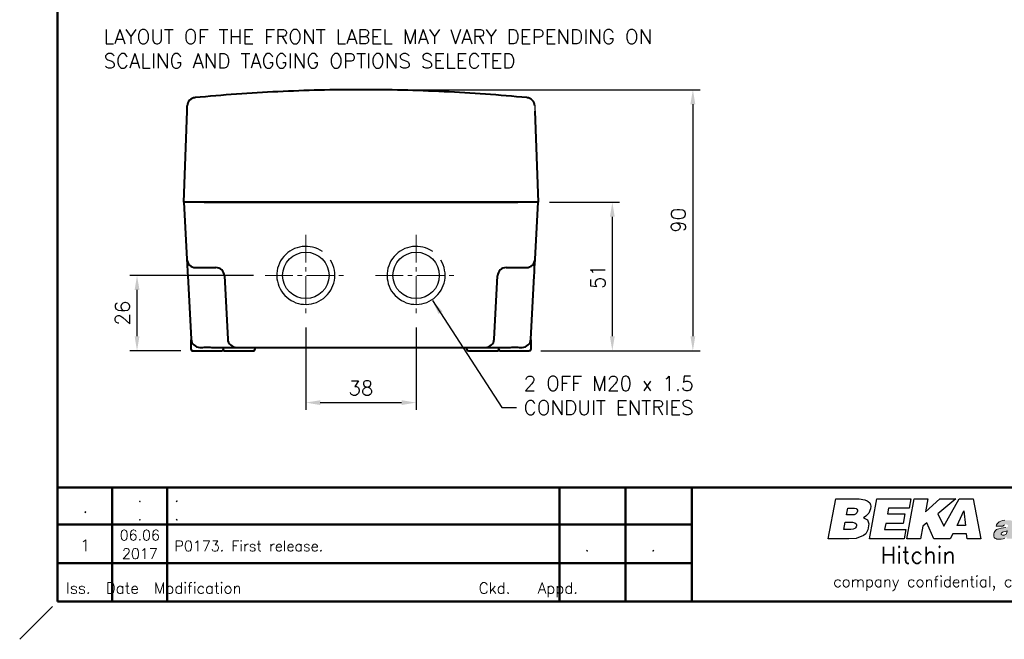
# Model space of a CAD drawing. Extents: x 0 to 501, y 0 to 275.
# Tile 1 of 10: x 0 to 170, y 0 to 107. Entities that reach past the tile are written whole.
import ezdxf
from ezdxf.enums import TextEntityAlignment as Align

# ---------------------------------------------------------------- set-up
doc = ezdxf.new("R2010")
doc.units = 0
doc.header["$LTSCALE"] = 0.5
doc.header["$MEASUREMENT"] = 0
doc.linetypes.add('CENTER2', pattern=[28.575, 19.05, -3.175, 3.175, -3.175])
doc.layers.get('Defpoints').update_dxf_attribs({"color": 104, "lineweight": 0})
doc.layers.add('CENTER', color=5, linetype='CENTER2', lineweight=13)
doc.layers.add('OBJECT', color=1, linetype='Continuous', lineweight=50)
doc.layers.add('FORMAT', color=7, linetype='Continuous')
doc.layers.add('TEXT', color=5, linetype='Continuous')
doc.styles.add('ROMANS', font='romans', dxfattribs={"height": 2.5})
doc.dimstyles.new('DIMS', dxfattribs={"dimtxt": 2.5, "dimasz": 2.5, "dimexe": 1.25, "dimexo": 2, "dimgap": 1.25, "dimtad": 1, "dimdec": 4, "dimzin": 0, "dimdsep": 46, "dimtxsty": 'ROMANS', "dimcen": 2.5, "dimadec": 0, "dimazin": 0, "dimtfac": 1, "dimtdec": 4, "dimtmove": 0, "dimatfit": 3, "dimfxl": 0, "dimtolj": 1, "dimtzin": 0, "dimarcsym": 0})

# ---------------------------------------------------------------- blocks, each defined once
blk = doc.blocks.new('FORMAT A3 FIXED')
at = {"layer": 'FORMAT'}
h = blk.add_hatch(color=256, dxfattribs=at)
h.paths.add_polyline_path([(187.98, 17.32), (188.53, 20.43), (187.28, 20.43), (186.73, 17.32)])
h.paths.add_polyline_path([(188.59, 20.86), (188.74, 21.74), (187.49, 21.74), (187.34, 20.86)])
h.paths.add_polyline_path([(201.63, 18.33), (201.63, 18.51), (201.6, 18.69), (201.54, 18.84), (201.45, 18.97), (201.3, 19.06), (201.14, 19.12), (200.81, 19.24), (200.17, 19.39), (200.05, 19.45), (199.96, 19.48), (199.89, 19.54), (199.89, 19.64), (199.93, 19.73), (200.02, 19.79), (200.14, 19.85), (200.26, 19.85), (200.41, 19.82), (200.5, 19.76), (200.57, 19.67), (200.6, 19.54), (201.72, 19.54), (201.72, 19.7), (201.72, 19.82), (201.69, 19.94), (201.63, 20.06), (201.51, 20.22), (201.33, 20.34), (201.08, 20.43), (200.87, 20.49), (200.6, 20.52), (200.35, 20.52), (200.08, 20.52), (199.83, 20.49), (199.56, 20.43), (199.32, 20.31), (199.1, 20.18), (198.92, 20), (198.77, 19.76), (198.71, 19.64), (198.68, 19.48), (198.68, 19.3), (198.71, 19.12), (198.77, 18.97), (198.86, 18.84), (198.98, 18.75), (199.13, 18.69), (199.47, 18.57), (199.8, 18.51), (200.11, 18.42), (200.23, 18.39), (200.32, 18.33), (200.35, 18.26), (200.35, 18.17), (200.35, 18.11), (200.29, 18.05), (200.2, 17.96), (200.08, 17.9), (199.93, 17.9), (199.74, 17.93), (199.62, 17.99), (199.59, 18.05), (199.56, 18.11), (199.56, 18.2), (199.56, 18.29), (198.37, 18.29), (198.37, 18.14), (198.37, 17.99), (198.4, 17.87), (198.46, 17.75), (198.58, 17.56), (198.77, 17.44), (198.98, 17.32), (199.22, 17.26), (199.5, 17.23), (199.74, 17.23), (200.17, 17.23), (200.5, 17.29), (200.81, 17.38), (201.08, 17.53), (201.3, 17.69), (201.45, 17.87), (201.57, 18.08)])
h.paths.add_polyline_path([(194.29, 17.32), (194.44, 18.2), (194.26, 18.2), (194.04, 18.23), (193.98, 18.23), (193.95, 18.29), (193.92, 18.33), (193.92, 18.42), (193.92, 18.6), (194.13, 19.73), (194.71, 19.73), (194.87, 20.43), (194.26, 20.43), (194.44, 21.4), (193.19, 21.4), (193.04, 20.43), (192.58, 20.43), (192.43, 19.73), (192.88, 19.73), (192.64, 18.42), (192.61, 18.05), (192.61, 17.78), (192.61, 17.65), (192.64, 17.56), (192.7, 17.47), (192.79, 17.41), (192.88, 17.38), (193.01, 17.32), (193.31, 17.29), (193.74, 17.29)])
h.paths.add_polyline_path([(189.38, 17.23), (189.71, 17.23), (190.05, 17.32), (190.35, 17.44), (190.66, 17.65), (190.66, 17.32), (191.94, 17.32), (191.94, 17.38), (191.88, 17.47), (191.82, 17.56), (191.82, 17.65), (191.85, 17.78), (192.09, 19.24), (192.15, 19.51), (192.15, 19.76), (192.12, 19.97), (192.09, 20.06), (192.03, 20.15), (191.97, 20.25), (191.88, 20.31), (191.76, 20.37), (191.6, 20.43), (191.24, 20.52), (190.75, 20.52), (190.32, 20.52), (189.96, 20.46), (189.65, 20.37), (189.38, 20.25), (189.2, 20.09), (189.04, 19.91), (188.92, 19.73), (188.86, 19.48), (190.05, 19.48), (190.11, 19.57), (190.14, 19.64), (190.26, 19.73), (190.42, 19.79), (190.54, 19.79), (190.66, 19.79), (190.78, 19.73), (190.84, 19.7), (190.9, 19.67), (190.9, 19.61), (190.9, 19.51), (190.87, 19.42), (190.78, 19.36), (190.66, 19.3), (190.51, 19.27), (190.14, 19.21), (189.74, 19.15), (189.32, 19.06), (189.1, 19), (188.92, 18.9), (188.74, 18.75), (188.62, 18.6), (188.49, 18.42), (188.43, 18.17), (188.43, 17.93), (188.46, 17.75), (188.53, 17.56), (188.65, 17.44), (188.8, 17.35), (188.98, 17.26), (189.17, 17.23)])
h.paths.add_polyline_path([(189.74, 18.17), (189.77, 18.33), (189.87, 18.42), (189.99, 18.48), (190.11, 18.51), (190.42, 18.6), (190.6, 18.63), (190.78, 18.69), (190.69, 18.39), (190.66, 18.26), (190.57, 18.14), (190.48, 18.05), (190.35, 17.99), (190.23, 17.93), (190.08, 17.93), (189.93, 17.93), (189.81, 17.99), (189.74, 18.08)], flags=16)
h.paths.add_polyline_path([(184.14, 18.84), (184.23, 19.12), (184.26, 19.27), (184.35, 19.39), (184.44, 19.51), (184.53, 19.61), (184.68, 19.67), (184.84, 19.7), (185.02, 19.67), (185.08, 19.64), (185.14, 19.57), (185.2, 19.42), (185.2, 19.24), (186.48, 19.24), (186.48, 19.42), (186.48, 19.57), (186.45, 19.7), (186.39, 19.85), (186.27, 20.06), (186.09, 20.25), (185.84, 20.37), (185.6, 20.46), (185.29, 20.52), (184.99, 20.52), (184.62, 20.49), (184.26, 20.43), (183.92, 20.28), (183.62, 20.09), (183.37, 19.85), (183.16, 19.54), (183.01, 19.21), (182.92, 18.84), (182.89, 18.66), (182.89, 18.48), (182.89, 18.29), (182.92, 18.14), (182.98, 17.99), (183.04, 17.87), (183.1, 17.75), (183.19, 17.62), (183.43, 17.44), (183.71, 17.32), (184.04, 17.26), (184.41, 17.23), (184.72, 17.23), (185.05, 17.29), (185.32, 17.38), (185.6, 17.5), (185.87, 17.69), (186.09, 17.93), (186.24, 18.2), (186.36, 18.51), (185.11, 18.51), (185.05, 18.36), (184.93, 18.2), (184.84, 18.14), (184.78, 18.08), (184.65, 18.05), (184.56, 18.05), (184.44, 18.08), (184.32, 18.11), (184.23, 18.17), (184.17, 18.26), (184.14, 18.39), (184.14, 18.51), (184.14, 18.66)])
h.paths.add_polyline_path([(182.58, 18.9), (182.61, 19.24), (182.58, 19.57), (182.55, 19.73), (182.49, 19.85), (182.4, 19.97), (182.31, 20.09), (182.22, 20.18), (182.09, 20.28), (181.82, 20.43), (181.48, 20.49), (181.09, 20.52), (180.69, 20.49), (180.33, 20.43), (180.02, 20.28), (179.72, 20.09), (179.47, 19.85), (179.26, 19.57), (179.11, 19.21), (179.02, 18.84), (178.98, 18.63), (178.98, 18.45), (178.98, 18.29), (179.02, 18.14), (179.08, 17.99), (179.14, 17.87), (179.23, 17.75), (179.32, 17.62), (179.53, 17.44), (179.81, 17.32), (180.14, 17.26), (180.51, 17.23), (180.87, 17.23), (181.24, 17.32), (181.54, 17.44), (181.85, 17.62), (182.09, 17.87), (182.31, 18.14), (182.4, 18.33), (182.49, 18.51), (182.55, 18.69)])
h.paths.add_polyline_path([(180.26, 18.9), (180.33, 19.18), (180.39, 19.3), (180.48, 19.42), (180.57, 19.54), (180.66, 19.61), (180.81, 19.67), (180.97, 19.7), (181.06, 19.7), (181.15, 19.64), (181.24, 19.57), (181.3, 19.48), (181.33, 19.36), (181.36, 19.21), (181.36, 19.06), (181.33, 18.9), (181.3, 18.69), (181.24, 18.51), (181.18, 18.39), (181.09, 18.26), (181, 18.17), (180.87, 18.11), (180.78, 18.08), (180.66, 18.05), (180.54, 18.08), (180.45, 18.11), (180.36, 18.17), (180.3, 18.26), (180.26, 18.39), (180.23, 18.51), (180.23, 18.69)], flags=16)
h.paths.add_polyline_path([(196.54, 17.99), (196.42, 17.99), (196.33, 18.02), (196.24, 18.08), (196.15, 18.14), (196.08, 18.23), (196.05, 18.33), (196.02, 18.45), (196.05, 18.6), (198.43, 18.6), (198.46, 19), (198.43, 19.36), (198.4, 19.54), (198.34, 19.7), (198.28, 19.85), (198.19, 20), (198.07, 20.12), (197.94, 20.22), (197.82, 20.31), (197.67, 20.4), (197.52, 20.46), (197.33, 20.49), (197.12, 20.52), (196.91, 20.52), (196.54, 20.49), (196.21, 20.4), (195.87, 20.28), (195.57, 20.06), (195.32, 19.82), (195.11, 19.54), (194.96, 19.21), (194.83, 18.84), (194.8, 18.66), (194.8, 18.48), (194.83, 18.29), (194.87, 18.14), (194.9, 17.99), (194.96, 17.87), (195.05, 17.75), (195.14, 17.62), (195.38, 17.44), (195.66, 17.32), (195.99, 17.26), (196.33, 17.23), (196.6, 17.23), (196.91, 17.26), (197.18, 17.35), (197.43, 17.44), (197.7, 17.59), (197.91, 17.78), (198.1, 17.99), (198.25, 18.26), (197.06, 18.26), (196.97, 18.14), (196.85, 18.05), (196.69, 17.99)])
h.paths.add_polyline_path([(196.82, 19.76), (196.94, 19.76), (197.03, 19.73), (197.12, 19.67), (197.18, 19.61), (197.24, 19.51), (197.27, 19.42), (197.3, 19.33), (197.27, 19.24), (196.15, 19.24), (196.18, 19.36), (196.24, 19.45), (196.3, 19.54), (196.39, 19.64), (196.48, 19.7), (196.57, 19.73), (196.69, 19.76)], flags=16)
h.paths.add_polyline_path([(178.53, 18.33), (178.56, 18.51), (178.5, 18.69), (178.44, 18.84), (178.34, 18.97), (178.19, 19.06), (178.04, 19.12), (177.7, 19.24), (177.06, 19.39), (176.94, 19.45), (176.85, 19.48), (176.79, 19.54), (176.79, 19.64), (176.82, 19.73), (176.91, 19.79), (177.03, 19.85), (177.19, 19.85), (177.31, 19.82), (177.4, 19.76), (177.46, 19.67), (177.49, 19.54), (178.62, 19.54), (178.62, 19.7), (178.62, 19.82), (178.59, 19.94), (178.53, 20.06), (178.41, 20.22), (178.22, 20.34), (178.01, 20.43), (177.77, 20.49), (177.49, 20.52), (177.25, 20.52), (176.97, 20.52), (176.73, 20.49), (176.45, 20.43), (176.21, 20.31), (176, 20.18), (175.81, 20), (175.66, 19.76), (175.6, 19.64), (175.57, 19.48), (175.57, 19.3), (175.6, 19.12), (175.66, 18.97), (175.75, 18.84), (175.88, 18.75), (176.03, 18.69), (176.36, 18.57), (176.7, 18.51), (177, 18.42), (177.13, 18.39), (177.22, 18.33), (177.25, 18.26), (177.28, 18.17), (177.25, 18.11), (177.22, 18.05), (177.09, 17.96), (176.97, 17.9), (176.82, 17.9), (176.67, 17.93), (176.55, 17.99), (176.49, 18.05), (176.45, 18.11), (176.45, 18.2), (176.45, 18.29), (175.27, 18.29), (175.27, 18.14), (175.27, 17.99), (175.3, 17.87), (175.36, 17.75), (175.48, 17.56), (175.66, 17.44), (175.88, 17.32), (176.12, 17.26), (176.39, 17.23), (176.64, 17.23), (177.06, 17.23), (177.4, 17.29), (177.73, 17.38), (177.98, 17.53), (178.19, 17.69), (178.34, 17.87), (178.47, 18.08)])
h.paths.add_polyline_path([(175.02, 18.33), (175.02, 18.51), (174.99, 18.69), (174.93, 18.84), (174.81, 18.97), (174.69, 19.06), (174.53, 19.12), (174.2, 19.24), (173.53, 19.39), (173.41, 19.45), (173.31, 19.48), (173.28, 19.54), (173.25, 19.64), (173.31, 19.73), (173.41, 19.79), (173.5, 19.85), (173.65, 19.85), (173.8, 19.82), (173.89, 19.76), (173.96, 19.67), (173.99, 19.54), (175.11, 19.54), (175.11, 19.7), (175.08, 19.82), (175.05, 19.94), (175.02, 20.06), (174.87, 20.22), (174.69, 20.34), (174.47, 20.43), (174.23, 20.49), (173.99, 20.52), (173.71, 20.52), (173.47, 20.52), (173.22, 20.49), (172.95, 20.43), (172.71, 20.31), (172.49, 20.18), (172.28, 20), (172.16, 19.76), (172.1, 19.64), (172.07, 19.48), (172.03, 19.3), (172.07, 19.12), (172.16, 18.97), (172.25, 18.84), (172.37, 18.75), (172.52, 18.69), (172.86, 18.57), (173.19, 18.51), (173.5, 18.42), (173.62, 18.39), (173.68, 18.33), (173.74, 18.26), (173.74, 18.17), (173.74, 18.11), (173.68, 18.05), (173.59, 17.96), (173.44, 17.9), (173.31, 17.9), (173.13, 17.93), (173.01, 17.99), (172.98, 18.05), (172.95, 18.11), (172.92, 18.2), (172.95, 18.29), (171.76, 18.29), (171.76, 18.14), (171.76, 17.99), (171.79, 17.87), (171.82, 17.75), (171.97, 17.56), (172.16, 17.44), (172.37, 17.32), (172.61, 17.26), (172.86, 17.23), (173.13, 17.23), (173.53, 17.23), (173.89, 17.29), (174.2, 17.38), (174.47, 17.53), (174.69, 17.69), (174.84, 17.87), (174.96, 18.08)])
h.paths.add_polyline_path([(168.71, 17.23), (169.05, 17.23), (169.38, 17.32), (169.69, 17.44), (169.99, 17.65), (169.99, 17.32), (171.27, 17.32), (171.27, 17.38), (171.21, 17.47), (171.15, 17.56), (171.15, 17.65), (171.18, 17.78), (171.43, 19.24), (171.49, 19.51), (171.49, 19.76), (171.46, 19.97), (171.43, 20.06), (171.36, 20.15), (171.3, 20.25), (171.21, 20.31), (171.09, 20.37), (170.94, 20.43), (170.57, 20.52), (170.08, 20.52), (169.66, 20.52), (169.29, 20.46), (168.99, 20.37), (168.71, 20.25), (168.53, 20.09), (168.38, 19.91), (168.26, 19.73), (168.19, 19.48), (169.38, 19.48), (169.41, 19.57), (169.47, 19.64), (169.6, 19.73), (169.75, 19.79), (169.87, 19.79), (169.99, 19.79), (170.11, 19.73), (170.18, 19.7), (170.24, 19.67), (170.24, 19.61), (170.24, 19.51), (170.21, 19.42), (170.11, 19.36), (169.99, 19.3), (169.84, 19.27), (169.47, 19.21), (169.08, 19.15), (168.65, 19.06), (168.44, 19), (168.26, 18.9), (168.07, 18.75), (167.95, 18.6), (167.83, 18.42), (167.77, 18.17), (167.77, 17.93), (167.8, 17.75), (167.86, 17.56), (167.98, 17.44), (168.13, 17.35), (168.32, 17.26), (168.5, 17.23)])
h.paths.add_polyline_path([(169.05, 18.17), (169.11, 18.33), (169.2, 18.42), (169.29, 18.48), (169.44, 18.51), (169.75, 18.6), (169.93, 18.63), (170.08, 18.69), (170.02, 18.39), (169.96, 18.26), (169.9, 18.14), (169.81, 18.05), (169.69, 17.99), (169.57, 17.93), (169.41, 17.93), (169.26, 17.93), (169.14, 17.99), (169.08, 18.08)], flags=16)
at = {"layer": 'Defpoints'}
blk.add_line((0, 0), (5.66, 5.66), dxfattribs=at)
at = {"layer": 'FORMAT', "color": 1, "lineweight": 50}
for p, q in [((6.5, 268.44), (6.5, 6.5)), ((6.5, 26.16), (384.72, 26.16)), ((15.9, 6.5), (15.9, 26.16)), ((25.4, 6.5), (25.4, 26.16)), ((92.95, 26.16), (92.95, 6.5)), ((104.35, 26.16), (104.35, 6.5)), ((115.75, 26.16), (115.75, 6.5)), ((115.75, 19.76), (6.5, 19.76)), ((115.75, 13.11), (6.5, 13.11)), ((384.72, 6.5), (6.5, 6.5))]:
    blk.add_line(p, q, dxfattribs=at)
at = {"layer": 'FORMAT', "color": 7, "linetype": 'Continuous', "flags": 128}
for points in [[(144.57, 24.2), (145.59, 24.03), (145.99, 23.86), (146.16, 23.74), (146.42, 23.49), (146.57, 23.15), (146.59, 22.93), (146.57, 22.47), (146.28, 21.76), (145.74, 21.23), (145.35, 20.96), (146.01, 20.57), (146.28, 19.91), (146.11, 18.84), (145.72, 18.2), (145.33, 17.89), (144.08, 17.4), (142.79, 17.3), (139.28, 17.3), (140.55, 24.2)], [(146.35, 17.3), (147.62, 24.2), (153.47, 24.2), (153.18, 22.59), (149.67, 22.59), (149.5, 21.62), (152.47, 21.62), (152.15, 19.98), (149.2, 19.98), (148.98, 18.91), (152.64, 18.91), (152.35, 17.3)], [(152.79, 17.3), (154.06, 24.2), (156.42, 24.2), (156.01, 21.98), (158.49, 24.2), (161.25, 24.2), (158.15, 21.62), (159.2, 19.52), (161.81, 24.2), (164.23, 24.2), (165.54, 17.3), (163.18, 17.3), (163.08, 18.2), (160.71, 18.2), (160.27, 17.3), (157.45, 17.3), (156.23, 20.06), (155.54, 19.47), (155.15, 17.3)], [(142.4, 21.45), (142.62, 22.59), (143.79, 22.59), (144.08, 22.52), (144.2, 22.45), (144.3, 22.23), (144.3, 22.06), (144.18, 21.79), (143.99, 21.59), (143.72, 21.47), (143.55, 21.45)], [(162.61, 22.13), (162.62, 22.13), (162.93, 19.64), (161.45, 19.64)], [(141.94, 18.91), (142.16, 20.18), (143.42, 20.18), (143.84, 20.08), (144.06, 19.89), (144.11, 19.81), (144.11, 19.54), (144.06, 19.37), (143.96, 19.23), (143.84, 19.11), (143.55, 18.96), (143.18, 18.91)]]:
    blk.add_lwpolyline(points, close=True, dxfattribs=at)
at = {"layer": 'FORMAT', "color": 7, "lineweight": 0, "ltscale": 0.5, "flags": 128}
for points in [[(169.84, 19.27), (169.47, 19.21), (169.08, 19.15), (168.65, 19.06), (168.44, 19), (168.26, 18.9), (168.07, 18.75), (167.95, 18.6), (167.83, 18.42), (167.77, 18.17), (167.77, 18.17), (167.77, 17.93), (167.8, 17.75), (167.86, 17.56), (167.98, 17.44), (168.13, 17.35), (168.32, 17.26), (168.5, 17.23), (168.71, 17.23), (168.71, 17.23), (169.05, 17.23), (169.38, 17.32), (169.69, 17.44)], [(169.66, 20.52), (169.29, 20.46), (168.99, 20.37), (168.71, 20.25), (168.53, 20.09), (168.38, 19.91), (168.26, 19.73), (168.19, 19.48), (169.38, 19.48), (169.41, 19.57), (169.47, 19.64), (169.6, 19.73)]]:
    blk.add_lwpolyline(points, dxfattribs=at)
blk.add_lwpolyline([(169.96, 18.26), (169.9, 18.14), (169.81, 18.05), (169.69, 17.99), (169.57, 17.93), (169.41, 17.93), (169.41, 17.93), (169.41, 17.93), (169.41, 17.93), (169.26, 17.93), (169.14, 17.99), (169.08, 18.08), (169.05, 18.17), (169.05, 18.17), (169.11, 18.33), (169.2, 18.42), (169.29, 18.48), (169.44, 18.51), (169.75, 18.6), (169.93, 18.63), (170.08, 18.69), (170.02, 18.39)], close=True, dxfattribs=at)
at = {"layer": 'OBJECT', "color": 1}
blk.add_line((279.15, 6.5), (25.5, 6.5), dxfattribs=at)
at = {"layer": 'FORMAT', "color": 7, "linetype": 'Continuous', "style": 'ROMANS'}
for s, height, p in [('Hitchin     England', 2.85, (148.29, 13.09)), ('company confidential, copyright reserved.', 1.9, (140.13, 9)), ('Iss.  Date  Modification                           Ckd.   Appd.', 1.9, (7.99, 7.88))]:
    blk.add_text(s, height=height, dxfattribs=at).set_placement(p)
blk = doc.blocks.new('*D84')
at = {"layer": 'Defpoints', "color": 0}
for p in [(20.21, 62.71), (42.28, 62.71), (29.78, 49.71)]:
    blk.add_point(p, dxfattribs=at)
at = {"layer": 'TEXT', "color": 0, "lineweight": -2}
for p, q in [((40.28, 62.71), (18.96, 62.71)), ((20.21, 52.21), (20.21, 60.21)), ((27.78, 49.71), (18.96, 49.71))]:
    blk.add_line(p, q, dxfattribs=at)
at = {"layer": 'TEXT', "color": 0}
for points in [[(20.63, 60.21), (19.8, 60.21), (20.21, 62.71)], [(19.8, 52.21), (20.63, 52.21), (20.21, 49.71)]]:
    blk.add_solid(points, dxfattribs=at)
at = {"layer": 'TEXT', "color": 0, "insert": (17.71, 56.21), "char_height": 2.5, "attachment_point": 5, "rotation": 90, "style": 'ROMANS'}
blk.add_mtext('\\A1;26', dxfattribs=at)
blk = doc.blocks.new('*D85')
at = {"layer": 'Defpoints', "color": 0}
for p in [(49.28, 55.71), (68.28, 55.71), (68.28, 40.79)]:
    blk.add_point(p, dxfattribs=at)
at = {"layer": 'TEXT', "color": 0, "lineweight": -2}
for p, q in [((49.28, 53.71), (49.28, 39.54)), ((68.28, 53.71), (68.28, 39.54)), ((51.78, 40.79), (65.78, 40.79))]:
    blk.add_line(p, q, dxfattribs=at)
at = {"layer": 'TEXT', "color": 0}
for points in [[(51.78, 41.2), (51.78, 40.37), (49.28, 40.79)], [(65.78, 40.37), (65.78, 41.2), (68.28, 40.79)]]:
    blk.add_solid(points, dxfattribs=at)
at = {"layer": 'TEXT', "color": 0, "insert": (58.78, 43.29), "char_height": 2.5, "attachment_point": 5, "style": 'ROMANS'}
blk.add_mtext('\\A1;38', dxfattribs=at)
blk = doc.blocks.new('*D88')
at = {"layer": 'Defpoints', "color": 0}
for p in [(89.28, 75.31), (102.08, 75.31), (87.78, 49.71)]:
    blk.add_point(p, dxfattribs=at)
at = {"layer": 'TEXT', "color": 0, "lineweight": -2}
for p, q in [((91.28, 75.31), (103.33, 75.31)), ((102.08, 52.21), (102.08, 72.81)), ((89.78, 49.71), (103.33, 49.71))]:
    blk.add_line(p, q, dxfattribs=at)
at = {"layer": 'TEXT', "color": 0}
for points in [[(102.49, 72.81), (101.66, 72.81), (102.08, 75.31)], [(101.66, 52.21), (102.49, 52.21), (102.08, 49.71)]]:
    blk.add_solid(points, dxfattribs=at)
at = {"layer": 'TEXT', "color": 0, "insert": (99.58, 62.51), "char_height": 2.5, "attachment_point": 5, "rotation": 90, "style": 'ROMANS'}
blk.add_mtext('\\A1;51', dxfattribs=at)
blk = doc.blocks.new('*D89')
at = {"layer": 'Defpoints', "color": 0}
for p in [(58.79, 94.71), (87.78, 49.71), (115.95, 49.71)]:
    blk.add_point(p, dxfattribs=at)
at = {"layer": 'TEXT', "color": 0, "lineweight": -2}
for p, q in [((60.79, 94.71), (117.2, 94.71)), ((115.95, 92.21), (115.95, 52.21)), ((89.78, 49.71), (117.2, 49.71))]:
    blk.add_line(p, q, dxfattribs=at)
at = {"layer": 'TEXT', "color": 0}
for points in [[(116.37, 92.21), (115.53, 92.21), (115.95, 94.71)], [(115.53, 52.21), (116.37, 52.21), (115.95, 49.71)]]:
    blk.add_solid(points, dxfattribs=at)
at = {"layer": 'TEXT', "color": 0, "insert": (113.45, 72.21), "char_height": 2.5, "attachment_point": 5, "rotation": 90, "style": 'ROMANS'}
blk.add_mtext('\\A1;90', dxfattribs=at)

msp = doc.modelspace()

# ---------------------------------------------------------------- linework, layer by layer
at = {"color": 7, "linetype": 'Continuous', "lineweight": 40}
for p, q in [((29.33, 92.96), (29.3, 92.92)), ((28.28, 75.31), (28.82, 91.01)), ((88.75, 91.01), (89.28, 75.31)), ((89.28, 75.31), (28.28, 75.31)), ((28.28, 75.31), (28.8, 65.48)), ((31.78, 75.31), (28.28, 75.31)), ((31.78, 75.31), (85.79, 75.31)), ((89.28, 75.31), (85.79, 75.31)), ((88.77, 65.48), (89.28, 75.31)), ((30.3, 64.06), (32.3, 64.06)), ((32.3, 64.06), (33.76, 64.06)), ((83.81, 64.06), (85.27, 64.06)), ((85.27, 64.06), (87.27, 64.06)), ((28.95, 62.64), (29.52, 51.73)), ((35.26, 62.64), (35.83, 51.73)), ((81.74, 51.73), (82.31, 62.64)), ((88.05, 51.73), (88.62, 62.64)), ((29.53, 49.96), (29.53, 51.58)), ((88.03, 51.58), (88.03, 49.96)), ((29.78, 49.71), (34.78, 49.71)), ((31.02, 50.31), (31.27, 50.31)), ((33.3, 50.31), (34.33, 50.31)), ((34.33, 50.31), (37.33, 50.31)), ((35.03, 50.31), (35.03, 49.96)), ((35.28, 49.71), (40.28, 49.71)), ((37.33, 50.31), (80.24, 50.31)), ((40.53, 50.31), (40.53, 49.96)), ((77.03, 49.96), (77.03, 50.31)), ((77.28, 49.71), (82.28, 49.71)), ((80.24, 50.31), (83.23, 50.31)), ((82.53, 49.96), (82.53, 50.31)), ((82.78, 49.71), (87.78, 49.71)), ((83.23, 50.31), (84.27, 50.31)), ((86.3, 50.31), (86.55, 50.31))]:
    msp.add_line(p, q, dxfattribs=at)
msp.add_line((88.72, 91.91), (89.28, 75.31))
at = {"color": 7, "linetype": 'Continuous', "lineweight": 40, "flags": 128}
for points in [[(28.82, 91.01), (28.83, 91.33), (28.84, 91.65), (28.85, 91.91)], [(28.8, 65.48), (28.8, 65.4), (28.81, 65.23), (28.83, 64.96), (28.84, 64.61), (28.87, 64.19), (28.89, 63.71), (28.92, 63.18), (28.95, 62.64)], [(88.62, 62.64), (88.65, 63.18), (88.68, 63.71), (88.7, 64.19), (88.72, 64.61), (88.74, 64.96), (88.76, 65.23), (88.76, 65.4), (88.77, 65.48)]]:
    msp.add_lwpolyline(points, dxfattribs=at)
at = {"color": 7, "linetype": 'Continuous', "lineweight": 40}
for centre, radius, start, end in [((30.35, 91.85), 1.5, 95.4935, 178), ((30.34, 91.85), 1.49, 95.2327, 177.8586), ((30.15, 93.33), 0.0555, 4.5317, 13.5708), ((87.23, 91.85), 1.49, 2.1414, 84.7673), ((30.3, 65.56), 1.5, 183.0225, 270.0286), ((30.3, 65.56), 1.5, 182.9357, 269.949), ((87.27, 65.56), 1.5, 270.051, 357.0643), ((87.27, 65.56), 1.5, 269.9714, 356.9775), ((33.76, 62.56), 1.5, 3, 90), ((83.81, 62.56), 1.5, 90, 177), ((31.02, 51.81), 1.5, 183, 270), ((37.33, 51.81), 1.5, 183, 270), ((80.24, 51.81), 1.5, 270, 357), ((86.55, 51.81), 1.5, 270, 357), ((29.78, 49.96), 0.25, 180, 270), ((34.78, 49.96), 0.25, 270, 0), ((35.28, 49.96), 0.25, 180, 270), ((40.28, 49.96), 0.25, 270, 0), ((77.28, 49.96), 0.25, 180, 270), ((82.28, 49.96), 0.25, 270, 0), ((82.78, 49.96), 0.25, 180, 270), ((87.78, 49.96), 0.25, 270, 0)]:
    msp.add_arc(centre, radius, start, end, dxfattribs=at)
for points in [[(87.36, 93.34), (82.61, 93.79), (77.85, 94.14), (68.33, 94.59), (63.56, 94.71), (54.02, 94.71), (49.25, 94.59), (39.72, 94.14), (34.96, 93.79), (30.21, 93.34)], [(31.27, 50.31), (31.43, 50.31), (31.6, 50.31), (31.94, 50.32), (32.11, 50.32), (32.46, 50.32), (32.63, 50.32), (32.97, 50.31), (33.14, 50.31), (33.3, 50.31)], [(84.27, 50.31), (84.43, 50.31), (84.6, 50.31), (84.94, 50.32), (85.11, 50.32), (85.46, 50.32), (85.63, 50.32), (85.97, 50.31), (86.14, 50.31), (86.3, 50.31)]]:
    msp.add_open_spline(points, degree=3, knots=[0, 0, 0, 0, 0.25, 0.25, 0.5, 0.5, 0.75, 0.75, 1, 1, 1, 1], dxfattribs=at)
for points in [[(28.81, 65.48), (28.8, 65.48), (28.8, 65.48), (28.8, 65.48)], [(88.77, 65.48), (88.77, 65.48), (88.77, 65.48), (88.76, 65.48)], [(30.3, 64.06), (30.3, 64.06), (30.3, 64.06), (30.3, 64.06)], [(87.27, 64.06), (87.27, 64.06), (87.27, 64.06), (87.27, 64.06)]]:
    msp.add_open_spline(points, degree=3, dxfattribs=at)
at = {"layer": 'CENTER', "ltscale": 0.5}
for p, q in [((49.28, 69.71), (49.28, 55.71)), ((68.28, 69.71), (68.28, 55.71)), ((42.28, 62.71), (56.28, 62.71)), ((61.28, 62.71), (75.28, 62.71))]:
    msp.add_line(p, q, dxfattribs=at)
at = {"layer": 'TEXT'}
for centre in [(49.28, 62.71), (68.28, 62.71)]:
    msp.add_circle(centre, 4, dxfattribs=at)
for centre in [(49.28, 62.71), (68.28, 62.71)]:
    msp.add_arc(centre, 5, 54.9919, 31.918, dxfattribs=at)

# ---------------------------------------------------------------- block references
at = {"color": 0}
msp.add_blockref('FORMAT A3 FIXED', (0, 0), dxfattribs=at)

# ---------------------------------------------------------------- texts
at = {"layer": 'FORMAT', "color": 7, "style": 'ROMANS'}
for s, p in [('.', (20.69, 23.69)), ('.', (20.7, 20.5)), ('06.06', (20.69, 17.04)), ('2017', (20.7, 13.85))]:
    msp.add_text(s, height=1.8, dxfattribs=at).set_placement(p, align=Align.CENTER)
at = {"layer": 'FORMAT', "color": 7, "linetype": 'Continuous', "style": 'ROMANS'}
for s, p in [('.', (26.66, 23.71)), ('.', (26.66, 20.51)), ('P0173. First release.', (26.66, 15.17))]:
    msp.add_text(s, height=1.8, dxfattribs=at).set_placement(p)
for s, p in [('.', (11.29, 21.82)), ('1', (11.29, 15.17)), ('.', (97.74, 15.17)), ('.', (109.14, 15.17))]:
    msp.add_text(s, height=2, dxfattribs=at).set_placement(p, align=Align.CENTER)
at = {"layer": 'TEXT', "char_height": 2.5, "attachment_point": 7, "style": 'ROMANS'}
for s, insert, width in [('{LAYOUT OF THE FRONT LABEL MAY VARY DEPENDING ON SCALING AND TAGGING OPTIONS SELECTED }', (14.45, 98.42), 107.1076), ('{2 OFF M20 x 1.5\\PCONDUIT ENTRIES}', (86.82, 38.67), 50)]:
    msp.add_mtext(s, dxfattribs=dict(at, insert=insert, width=width))

# ---------------------------------------------------------------- dimensions: what is measured, and where the dimension line sits
at = {"layer": 'TEXT'}
for base, p1, p2, picture, middle in [((115.95, 49.71), (58.79, 94.71), (87.78, 49.71), '*D89', (113.45, 72.21)), ((102.08, 75.31), (87.78, 49.71), (89.28, 75.31), '*D88', (99.58, 62.51)), ((20.21, 62.71), (29.78, 49.71), (42.28, 62.71), '*D84', (17.71, 56.21))]:
    dim = msp.add_linear_dim(base=base, p1=p1, p2=p2, angle=90, dimstyle='DIMS', override={"dimdec": 0, "dimlfac": 2, "dimdsep": 0, "dimtdec": 2, "dimtmove": 2}, dxfattribs=at)
    dim.commit()
    dim.dimension.update_dxf_attribs({"geometry": picture, "text_midpoint": middle})
dim = msp.add_linear_dim(base=(68.28, 40.79), p1=(49.28, 55.71), p2=(68.28, 55.71), dimstyle='DIMS', override={"dimdec": 0, "dimlfac": 2, "dimdsep": 0, "dimtdec": 2, "dimtmove": 2}, dxfattribs=at)
dim.commit()
dim.dimension.update_dxf_attribs({"geometry": '*D85', "text_midpoint": (58.78, 43.29)})

# ---------------------------------------------------------------- leaders
at = {"layer": 'TEXT', "annotation_type": 0, "has_hookline": 1, "hookline_direction": 0, "text_width": 34.17}
msp.add_leader([(71.12, 58.38), (83.07, 39.92), (85.57, 39.92)], dimstyle='DIMS', override={"dimtad": 0, "dimdec": 2, "dimlfac": 2, "dimdsep": 0, "dimtdec": 2, "dimtmove": 2}, dxfattribs=at)

doc.saveas('drawing.dxf')
